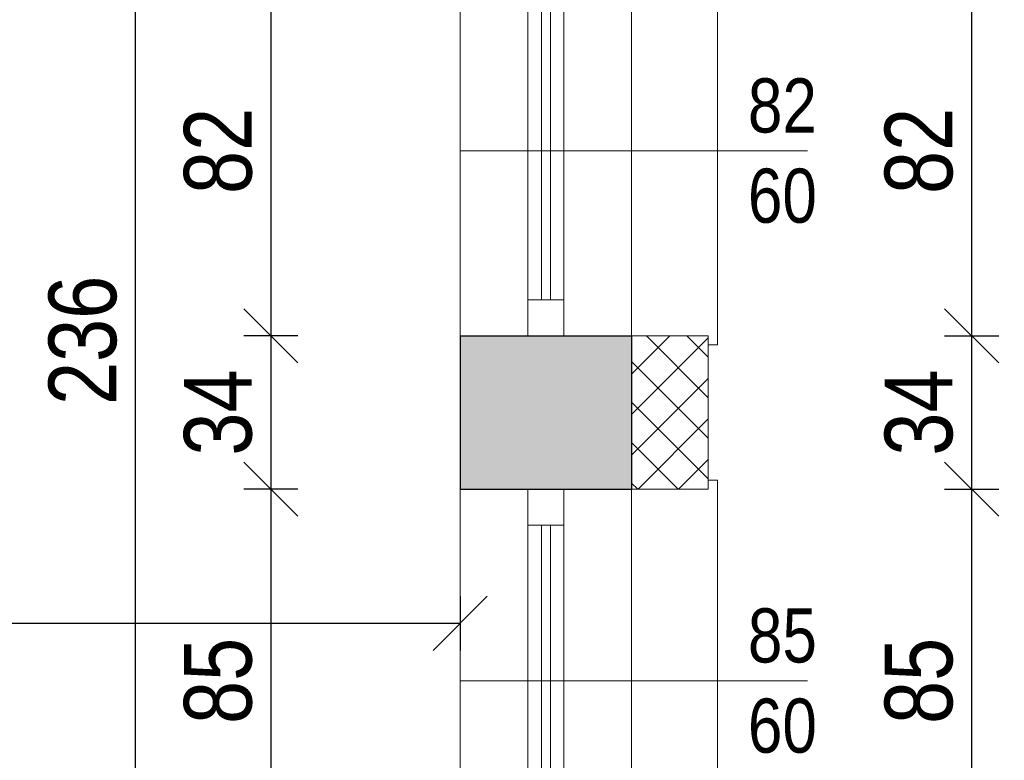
# Model space of a CAD drawing. Header units: millimetres. Extents: x 17147 to 52214, y -18116 to -4632.
# Tile 116 of 186: x 35305 to 35523, y -8709 to -8544. Entities that reach past the tile are written whole.
import ezdxf

# ---------------------------------------------------------------- set-up
doc = ezdxf.new("R2010")
doc.units = ezdxf.units.MM
doc.layers.get('Defpoints').update_dxf_attribs({"color": 6})
for name, color, linetype, lineweight, true_color in [('A-izolacja', 7, 'Continuous', 9, 0x4775ff), ('A_CIENKA_WARSTWY', 7, 'Continuous', 15, 0x3a3a92), ('S_KRESKOWANIE_SC_ISTN', 7, 'Continuous', 0, 0x878787)]:
    doc.layers.add(name, color=color, linetype=linetype, lineweight=lineweight, true_color=true_color)
for name, color, linetype, lineweight in [('A-opis', 130, 'Continuous', 9), ('A-wymiar', 177, 'Continuous', 0), ('A_DRZWI-OKNA', 4, 'Continuous', 13), ('A_SCIANA_ISTN', 253, 'Continuous', 25)]:
    doc.layers.add(name, color=color, linetype=linetype, lineweight=lineweight)
doc.styles.get("Standard").update_dxf_attribs({"font": 'ARIALN.TTF'})
doc.styles.add('wymiary', font='ARIALN.TTF')
doc.dimstyles.new('anka', dxfattribs={"dimtxt": 15, "dimasz": 12, "dimexe": 6, "dimexo": 0.0625, "dimgap": 4, "dimtad": 1, "dimdec": 0, "dimzin": 0, "dimdsep": 46, "dimtxsty": 'wymiary', "dimblk": 'OBLIQUE', "dimcen": 0.09, "dimclrt": 7, "dimadec": 0, "dimazin": 0, "dimtfac": 1, "dimtdec": 0, "dimtix": 1, "dimtofl": 0, "dimtmove": 0, "dimatfit": 3, "dimldrblk": 'OBLIQUE', "dimfxl": 6, "dimfxlon": 1, "dimtfill": 1, "dimtolj": 1, "dimtzin": 0, "dimarcsym": 0})

# ---------------------------------------------------------------- blocks, each defined once
blk = doc.blocks.new('*U22')
at = {"layer": 'A_DRZWI-OKNA'}
for points in [[(-38, 60), (0, 60), (0, -22), (-38, -22)], [(-23, 60), (-15, 60), (-15, -22), (-23, -22)]]:
    blk.add_lwpolyline(points, close=True, dxfattribs=at)
for points in [[(-15, 52), (-23, 52)], [(-20, 52), (-20, -14)], [(-18, 52), (-18, -14)], [(-15, -14), (-23, -14)]]:
    blk.add_lwpolyline(points, dxfattribs=at)
blk = doc.blocks.new('*U23')
at = {"layer": 'A_DRZWI-OKNA'}
for points in [[(-38, 60), (0, 60), (0, -25), (-38, -25)], [(-23, 60), (-15, 60), (-15, -25), (-23, -25)]]:
    blk.add_lwpolyline(points, close=True, dxfattribs=at)
for points in [[(-15, 52), (-23, 52)], [(-20, 52), (-20, -17)], [(-18, 52), (-18, -17)], [(-15, -17), (-23, -17)]]:
    blk.add_lwpolyline(points, dxfattribs=at)
blk = doc.blocks.new('_OBLIQUE')
at = {"color": 0, "linetype": 'ByBlock'}
blk.add_line((-0.5, -0.5), (0.5, 0.5), dxfattribs=at)
blk = doc.blocks.new('*D311')
at = {"layer": 'A-wymiar', "color": 0, "lineweight": -2, "transparency": 16777216}
for p, q in [((35366.59, -8532.45), (35354.59, -8532.45)), ((35360.59, -8532.45), (35360.59, -8614.45)), ((35366.59, -8614.45), (35354.59, -8614.45))]:
    blk.add_line(p, q, dxfattribs=at)
at = {"layer": 'Defpoints', "color": 0, "transparency": 16777216}
for p in [(35402.54, -8532.45), (35360.59, -8614.45), (35402.54, -8614.45)]:
    blk.add_point(p, dxfattribs=at)
at = {"layer": 'A-wymiar', "color": 0, "lineweight": -2, "transparency": 16777216, "xscale": 12, "yscale": 12, "zscale": 12}
for p, rotation in [((35360.59, -8532.45), 90), ((35360.59, -8614.45), 270)]:
    blk.add_blockref('_OBLIQUE', p, dxfattribs=dict(at, rotation=rotation))
at = {"layer": 'A-wymiar', "color": 7, "transparency": 16777216, "insert": (35348.93, -8573.45), "char_height": 15, "attachment_point": 5, "rotation": 90, "style": 'wymiary', "bg_fill": 3, "box_fill_scale": 1.1, "bg_fill_color": 256, "bg_fill_true_color": 13158600, "bg_fill_transparency": 0}
blk.add_mtext('\\A1;82', dxfattribs=at)
blk = doc.blocks.new('*D312')
at = {"layer": 'A-wymiar', "color": 0, "lineweight": -2, "transparency": 16777216}
for p, q in [((35366.59, -8614.45), (35354.59, -8614.45)), ((35360.59, -8614.45), (35360.59, -8648.45)), ((35366.59, -8648.45), (35354.59, -8648.45))]:
    blk.add_line(p, q, dxfattribs=at)
at = {"layer": 'Defpoints', "color": 0, "transparency": 16777216}
for p in [(35402.54, -8614.45), (35360.59, -8648.45), (35402.54, -8648.45)]:
    blk.add_point(p, dxfattribs=at)
at = {"layer": 'A-wymiar', "color": 0, "lineweight": -2, "transparency": 16777216, "xscale": 12, "yscale": 12, "zscale": 12}
for p, rotation in [((35360.59, -8614.45), 90), ((35360.59, -8648.45), 270)]:
    blk.add_blockref('_OBLIQUE', p, dxfattribs=dict(at, rotation=rotation))
at = {"layer": 'A-wymiar', "color": 7, "transparency": 16777216, "insert": (35348.93, -8631.45), "char_height": 15, "attachment_point": 5, "rotation": 90, "style": 'wymiary', "bg_fill": 3, "box_fill_scale": 1.1, "bg_fill_color": 256, "bg_fill_true_color": 13158600, "bg_fill_transparency": 0}
blk.add_mtext('\\A1;34', dxfattribs=at)
blk = doc.blocks.new('*D313')
at = {"layer": 'A-wymiar', "color": 0, "lineweight": -2, "transparency": 16777216}
for p, q in [((35366.59, -8648.45), (35354.59, -8648.45)), ((35360.59, -8648.45), (35360.59, -8733.45)), ((35366.59, -8733.45), (35354.59, -8733.45))]:
    blk.add_line(p, q, dxfattribs=at)
at = {"layer": 'Defpoints', "color": 0, "transparency": 16777216}
for p in [(35402.54, -8648.45), (35360.59, -8733.45), (35402.54, -8733.45)]:
    blk.add_point(p, dxfattribs=at)
at = {"layer": 'A-wymiar', "color": 0, "lineweight": -2, "transparency": 16777216, "xscale": 12, "yscale": 12, "zscale": 12}
for p, rotation in [((35360.59, -8648.45), 90), ((35360.59, -8733.45), 270)]:
    blk.add_blockref('_OBLIQUE', p, dxfattribs=dict(at, rotation=rotation))
at = {"layer": 'A-wymiar', "color": 7, "transparency": 16777216, "insert": (35348.93, -8690.95), "char_height": 15, "attachment_point": 5, "rotation": 90, "style": 'wymiary', "bg_fill": 3, "box_fill_scale": 1.1, "bg_fill_color": 256, "bg_fill_true_color": 13158600, "bg_fill_transparency": 0}
blk.add_mtext('\\A1;85', dxfattribs=at)
blk = doc.blocks.new('*D322')
at = {"layer": 'A-wymiar', "color": 0, "lineweight": -2, "transparency": 16777216}
for p, q in [((35336.59, -8497.45), (35324.59, -8497.45)), ((35330.59, -8733.45), (35330.59, -8497.45)), ((35336.59, -8733.45), (35324.59, -8733.45))]:
    blk.add_line(p, q, dxfattribs=at)
at = {"layer": 'Defpoints', "color": 0, "transparency": 16777216}
for p in [(35330.59, -8497.45), (35402.54, -8497.45), (35402.54, -8733.45)]:
    blk.add_point(p, dxfattribs=at)
at = {"layer": 'A-wymiar', "color": 0, "lineweight": -2, "transparency": 16777216, "xscale": 12, "yscale": 12, "zscale": 12}
for p, rotation in [((35330.59, -8497.45), 90), ((35330.59, -8733.45), 270)]:
    blk.add_blockref('_OBLIQUE', p, dxfattribs=dict(at, rotation=rotation))
at = {"layer": 'A-wymiar', "color": 7, "transparency": 16777216, "insert": (35318.93, -8615.45), "char_height": 15, "attachment_point": 5, "rotation": 90, "style": 'wymiary', "bg_fill": 3, "box_fill_scale": 1.1, "bg_fill_color": 256, "bg_fill_true_color": 13158600, "bg_fill_transparency": 0}
blk.add_mtext('\\A1;236', dxfattribs=at)
blk = doc.blocks.new('*D357')
at = {"layer": 'A-wymiar', "color": 0, "lineweight": -2, "transparency": 16777216}
for p, q in [((35109.54, -8672.19), (35109.54, -8684.19)), ((35402.54, -8672.19), (35402.54, -8684.19)), ((35402.54, -8678.19), (35109.54, -8678.19))]:
    blk.add_line(p, q, dxfattribs=at)
at = {"layer": 'Defpoints', "color": 0, "transparency": 16777216}
for p in [(35109.54, -8497.45), (35402.54, -8497.45), (35109.54, -8678.19)]:
    blk.add_point(p, dxfattribs=at)
at = {"layer": 'A-wymiar', "color": 0, "lineweight": -2, "transparency": 16777216, "xscale": 12, "yscale": 12, "zscale": 12, "rotation": 180}
blk.add_blockref('_OBLIQUE', (35109.54, -8678.19), dxfattribs=at)
at = {"layer": 'A-wymiar', "color": 0, "lineweight": -2, "transparency": 16777216, "xscale": 12, "yscale": 12, "zscale": 12}
blk.add_blockref('_OBLIQUE', (35402.54, -8678.19), dxfattribs=at)
at = {"layer": 'A-wymiar', "color": 7, "transparency": 16777216, "insert": (35256.04, -8666.53), "char_height": 15, "attachment_point": 5, "style": 'wymiary', "bg_fill": 3, "box_fill_scale": 1.1, "bg_fill_color": 256, "bg_fill_true_color": 13158600, "bg_fill_transparency": 0}
blk.add_mtext('\\A1;293', dxfattribs=at)
blk = doc.blocks.new('*D382')
at = {"layer": 'A-wymiar', "color": 0, "lineweight": -2, "transparency": 16777216}
for p, q in [((35509.89, -8532.45), (35521.89, -8532.45)), ((35515.89, -8532.45), (35515.89, -8614.45)), ((35509.89, -8614.45), (35521.89, -8614.45))]:
    blk.add_line(p, q, dxfattribs=at)
at = {"layer": 'Defpoints', "color": 0, "transparency": 16777216}
for p in [(35440.54, -8532.45), (35440.54, -8614.45), (35515.89, -8614.45)]:
    blk.add_point(p, dxfattribs=at)
at = {"layer": 'A-wymiar', "color": 0, "lineweight": -2, "transparency": 16777216, "xscale": 12, "yscale": 12, "zscale": 12}
for p, rotation in [((35515.89, -8532.45), 90), ((35515.89, -8614.45), 270)]:
    blk.add_blockref('_OBLIQUE', p, dxfattribs=dict(at, rotation=rotation))
at = {"layer": 'A-wymiar', "color": 7, "transparency": 16777216, "insert": (35504.23, -8573.45), "char_height": 15, "attachment_point": 5, "rotation": 90, "style": 'wymiary', "bg_fill": 3, "box_fill_scale": 1.1, "bg_fill_color": 256, "bg_fill_true_color": 13158600, "bg_fill_transparency": 0}
blk.add_mtext('\\A1;82', dxfattribs=at)
blk = doc.blocks.new('*D383')
at = {"layer": 'A-wymiar', "color": 0, "lineweight": -2, "transparency": 16777216}
for p, q in [((35509.89, -8614.45), (35521.89, -8614.45)), ((35515.89, -8614.45), (35515.89, -8648.45)), ((35509.89, -8648.45), (35521.89, -8648.45))]:
    blk.add_line(p, q, dxfattribs=at)
at = {"layer": 'Defpoints', "color": 0, "transparency": 16777216}
for p in [(35440.54, -8614.45), (35440.54, -8648.45), (35515.89, -8648.45)]:
    blk.add_point(p, dxfattribs=at)
at = {"layer": 'A-wymiar', "color": 0, "lineweight": -2, "transparency": 16777216, "xscale": 12, "yscale": 12, "zscale": 12}
for p, rotation in [((35515.89, -8614.45), 90), ((35515.89, -8648.45), 270)]:
    blk.add_blockref('_OBLIQUE', p, dxfattribs=dict(at, rotation=rotation))
at = {"layer": 'A-wymiar', "color": 7, "transparency": 16777216, "insert": (35504.23, -8631.45), "char_height": 15, "attachment_point": 5, "rotation": 90, "style": 'wymiary', "bg_fill": 3, "box_fill_scale": 1.1, "bg_fill_color": 256, "bg_fill_true_color": 13158600, "bg_fill_transparency": 0}
blk.add_mtext('\\A1;34', dxfattribs=at)
blk = doc.blocks.new('*D384')
at = {"layer": 'A-wymiar', "color": 0, "lineweight": -2, "transparency": 16777216}
for p, q in [((35509.89, -8648.45), (35521.89, -8648.45)), ((35515.89, -8648.45), (35515.89, -8733.45)), ((35509.89, -8733.45), (35521.89, -8733.45))]:
    blk.add_line(p, q, dxfattribs=at)
at = {"layer": 'Defpoints', "color": 0, "transparency": 16777216}
for p in [(35440.54, -8648.45), (35440.54, -8733.45), (35515.89, -8733.45)]:
    blk.add_point(p, dxfattribs=at)
at = {"layer": 'A-wymiar', "color": 0, "lineweight": -2, "transparency": 16777216, "xscale": 12, "yscale": 12, "zscale": 12}
for p, rotation in [((35515.89, -8648.45), 90), ((35515.89, -8733.45), 270)]:
    blk.add_blockref('_OBLIQUE', p, dxfattribs=dict(at, rotation=rotation))
at = {"layer": 'A-wymiar', "color": 7, "transparency": 16777216, "insert": (35504.23, -8690.95), "char_height": 15, "attachment_point": 5, "rotation": 90, "style": 'wymiary', "bg_fill": 3, "box_fill_scale": 1.1, "bg_fill_color": 256, "bg_fill_true_color": 13158600, "bg_fill_transparency": 0}
blk.add_mtext('\\A1;85', dxfattribs=at)
blk = doc.blocks.new('*D156')
at = {"layer": 'A-wymiar', "color": 0, "lineweight": -2, "transparency": 16777216}
for p, q in [((35539.89, -8464.45), (35551.89, -8464.45)), ((35545.89, -9337.45), (35545.89, -8464.45)), ((35539.89, -9337.45), (35551.89, -9337.45))]:
    blk.add_line(p, q, dxfattribs=at)
at = {"layer": 'Defpoints', "color": 0, "transparency": 16777216}
for p in [(35440.54, -8464.45), (35545.89, -8464.45), (35440.54, -9337.45)]:
    blk.add_point(p, dxfattribs=at)
at = {"layer": 'A-wymiar', "color": 0, "lineweight": -2, "transparency": 16777216, "xscale": 12, "yscale": 12, "zscale": 12}
for p, rotation in [((35545.89, -8464.45), 90), ((35545.89, -9337.45), 270)]:
    blk.add_blockref('_OBLIQUE', p, dxfattribs=dict(at, rotation=rotation))
at = {"layer": 'A-wymiar', "color": 7, "transparency": 16777216, "insert": (35534.23, -8900.95), "char_height": 15, "attachment_point": 5, "rotation": 90, "style": 'wymiary', "bg_fill": 3, "box_fill_scale": 1.1, "bg_fill_color": 256, "bg_fill_true_color": 13158600, "bg_fill_transparency": 0}
blk.add_mtext('\\A1;873', dxfattribs=at)

msp = doc.modelspace()

# ---------------------------------------------------------------- hatches: boundary and pattern name
at = {"layer": 'A-izolacja', "transparency": 33554687}
h = msp.add_hatch(dxfattribs=at)
h.set_pattern_fill('ANSI37', color=256, scale=2)
h.set_pattern_definition([(45, (-7.632, -4.99), (-4.4901281, 4.4901281), []), (135, (-7.632, -4.99), (-4.4901281, -4.4901281), [])])
h.paths.add_polyline_path([(35457.54, -8614.45), (35440.54, -8614.45), (35440.54, -8648.45), (35457.54, -8648.45)])
at = {"layer": 'S_KRESKOWANIE_SC_ISTN', "transparency": 33554559}
h = msp.add_hatch(color=256, dxfattribs=at)
h.dxf.hatch_style = 1
h.paths.add_polyline_path([(35440.54, -8614.45), (35402.54, -8614.45), (35402.54, -8648.45), (35440.54, -8648.45)])

# ---------------------------------------------------------------- linework, layer by layer
at = {"layer": 'A_SCIANA_ISTN'}
for points in [[(35402.54, -8614.45), (35402.54, -8648.45)], [(35402.54, -8614.45), (35440.54, -8614.45)], [(35440.54, -8614.45), (35440.54, -8648.45)], [(35402.54, -8648.45), (35440.54, -8648.45)]]:
    msp.add_lwpolyline(points, dxfattribs=at)

# ---------------------------------------------------------------- block references
at = {"layer": 'A_DRZWI-OKNA'}
for name, p in [('*U22', (35440.54, -8592.45)), ('*U23', (35440.54, -8708.45))]:
    msp.add_blockref(name, p, dxfattribs=at)

# ---------------------------------------------------------------- texts
at = {"layer": 'A-opis', "color": 156, "true_color": 0x0f468a, "insert": (35111.98, -8578.1), "char_height": 15, "attachment_point": 1, "style": 'wymiary'}
msp.add_mtext_dynamic_manual_height_columns('\\pi84.53;{\\LISTNIEJĄCE\\P\\pi82.719;POM. GOSP.\\P\\pi104.22;}6,80 m²', width=265.7918, gutter_width=12.5, heights=[0], dxfattribs=at)

# ---------------------------------------------------------------- next in the draw order: dimensions: what is measured, and where the dimension line sits
at = {"layer": 'A-wymiar'}
for base, p1, p2, picture, middle in [((35360.59, -8614.45), (35402.54, -8532.45), (35402.54, -8614.45), '*D311', (35348.93, -8573.45)), ((35515.89, -8614.45), (35440.54, -8532.45), (35440.54, -8614.45), '*D382', (35504.23, -8573.45))]:
    dim = msp.add_linear_dim(base=base, p1=p1, p2=p2, angle=90, dimstyle='anka', override={"dimtmove": 1}, dxfattribs=at)
    dim.commit()
    dim.dimension.update_dxf_attribs({"geometry": picture, "text_midpoint": middle})

# ---------------------------------------------------------------- next in the draw order: dimensions: what is measured, and where the dimension line sits
for base, p1, p2, picture, middle in [((35360.59, -8648.45), (35402.54, -8614.45), (35402.54, -8648.45), '*D312', (35348.93, -8631.45)), ((35515.89, -8648.45), (35440.54, -8614.45), (35440.54, -8648.45), '*D383', (35504.23, -8631.45))]:
    dim = msp.add_linear_dim(base=base, p1=p1, p2=p2, angle=90, dimstyle='anka', override={"dimtmove": 1}, dxfattribs=at)
    dim.commit()
    dim.dimension.update_dxf_attribs({"geometry": picture, "text_midpoint": middle})

# ---------------------------------------------------------------- next in the draw order: dimensions: what is measured, and where the dimension line sits
for base, p1, p2, picture, middle in [((35360.59, -8733.45), (35402.54, -8648.45), (35402.54, -8733.45), '*D313', (35348.93, -8690.95)), ((35515.89, -8733.45), (35440.54, -8648.45), (35440.54, -8733.45), '*D384', (35504.23, -8690.95))]:
    dim = msp.add_linear_dim(base=base, p1=p1, p2=p2, angle=90, dimstyle='anka', override={"dimtmove": 1}, dxfattribs=at)
    dim.commit()
    dim.dimension.update_dxf_attribs({"geometry": picture, "text_midpoint": middle})

# ---------------------------------------------------------------- next in the draw order: dimensions: what is measured, and where the dimension line sits
dim = msp.add_linear_dim(base=(35545.89, -8464.45), p1=(35440.54, -9337.45), p2=(35440.54, -8464.45), angle=90, dimstyle='anka', dxfattribs=at)
dim.commit()
dim.dimension.update_dxf_attribs({"geometry": '*D156', "text_midpoint": (35534.23, -8900.95)})
dim = msp.add_linear_dim(base=(35330.59, -8497.45), p1=(35402.54, -8733.45), p2=(35402.54, -8497.45), angle=90, dimstyle='anka', override={"dimtmove": 1}, dxfattribs=at)
dim.commit()
dim.dimension.update_dxf_attribs({"geometry": '*D322', "text_midpoint": (35318.93, -8615.45)})

# ---------------------------------------------------------------- next in the draw order: linework, layer by layer
at = {"layer": 'A-izolacja'}
msp.add_lwpolyline([(35440.54, -8614.45), (35457.54, -8614.45), (35457.54, -8648.45), (35440.54, -8648.45)], dxfattribs=at)
at = {"layer": 'A-opis'}
msp.add_lwpolyline([(35402.54, -8690.95), (35479.55, -8690.95)], dxfattribs=at)
at = {"layer": 'A_CIENKA_WARSTWY'}
for points in [[(35457.54, -8530.45), (35459.54, -8530.45), (35459.54, -8614.45), (35459.54, -8616.45), (35457.54, -8616.45)], [(35457.54, -8646.45), (35459.54, -8646.45), (35459.54, -8730.45), (35459.54, -8732.45), (35457.54, -8732.45)]]:
    msp.add_lwpolyline(points, dxfattribs=at)

# ---------------------------------------------------------------- next in the draw order: texts
at = {"layer": 'A-opis', "char_height": 12, "attachment_point": 5}
for s, insert in [('82\\P60', (35473.96, -8573.45)), ('85\\P60', (35473.96, -8690.95))]:
    msp.add_mtext_dynamic_manual_height_columns(s, width=9.3113, gutter_width=60, heights=[0], dxfattribs=dict(at, insert=insert))

# ---------------------------------------------------------------- next in the draw order: dimensions: what is measured, and where the dimension line sits
at = {"layer": 'A-wymiar'}
dim = msp.add_linear_dim(base=(35109.54, -8678.19), p1=(35402.54, -8497.45), p2=(35109.54, -8497.45), dimstyle='anka', dxfattribs=at)
dim.commit()
dim.dimension.update_dxf_attribs({"geometry": '*D357', "text_midpoint": (35256.04, -8666.53)})

# ---------------------------------------------------------------- next in the draw order: linework, layer by layer
at = {"layer": 'A-opis'}
msp.add_lwpolyline([(35402.54, -8573.45), (35479.55, -8573.45)], dxfattribs=at)

doc.saveas('drawing.dxf')
